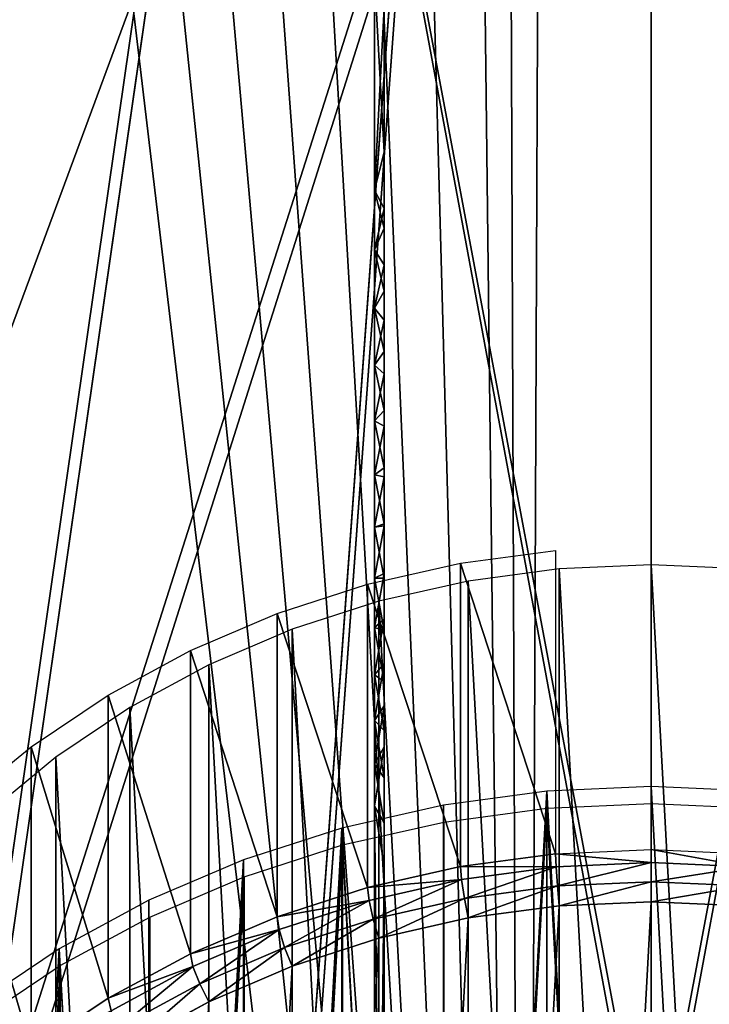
# Model space of a CAD drawing. Extents: x 61 to 680, y 107 to 1063.
# Tile 38 of 186: x 246 to 266, y 295 to 323. Entities that reach past the tile are written whole.
import ezdxf

# ---------------------------------------------------------------- set-up
doc = ezdxf.new("R2010")
doc.units = 0
doc.layers.get('0').update_dxf_attribs({"color": 13, "linetype": 'CONTINUOUS'})

# ---------------------------------------------------------------- blocks, each defined once
blk = doc.blocks.new('GROUP_1')
mesh = blk.add_polyface()
corners = [(1.001, 102.63), (1.446, 90.161), (1, 96.387), (1.45, 108.857), (2.338, 83.982), (2.344, 115.038), (3.67, 77.883), (7.455, 138.96), (5.436, 71.895), (7.627, 66.049), (14.036, 162.523), (10.231, 60.378), (13.442, 54.587), (20.372, 44.689), (15.351, 166.309), (22.061, 185.635), (32.574, 32.487), (31.499, 208.206), (42.314, 230.151), (46.71, 22.589), (54.465, 251.385), (59.3, 16.718), (67.906, 271.827), (87.382, 10.088), (82.584, 291.399), (98.444, 310.027), (89.323, 9.63), (133.698, 3.303), (99.039, 310.644), (115.426, 327.639), (119.918, 331.755), (123.776, 334.963), (128.228, 338.286), (132.849, 341.37), (137.625, 344.207), (178.462, 1.001), (142.545, 346.789), (147.593, 349.108), (152.756, 351.159), (158.02, 352.935), (163.37, 354.432), (168.791, 355.646), (174.27, 356.573), (177.105, 356.908), (179.955, 357.11), (223.252, 2.742), (182.81, 357.177), (185.666, 357.11), (188.515, 356.908), (191.351, 356.573), (196.83, 355.646), (202.251, 354.432), (207.601, 352.935), (212.865, 351.159), (218.028, 349.108), (223.076, 346.789), (227.996, 344.207), (267.702, 8.513), (232.772, 341.37), (237.393, 338.286), (241.845, 334.963), (245.703, 331.755), (250.195, 327.639), (266.581, 310.644), (267.176, 310.027), (283.037, 291.399), (272.553, 9.594), (278.523, 10.743), (284.46, 11.957), (297.715, 271.827), (290.381, 13.241), (296.287, 14.594), (302.131, 16.005), (311.155, 251.385), (313.477, 20.055), (323.307, 230.151), (318.911, 22.589), (333.046, 32.487), (334.122, 208.206), (345.261, 44.701), (343.56, 185.635), (350.27, 166.309), (348.996, 49.66), (352.188, 54.599), (351.585, 162.523), (358.166, 138.96), (352.385, 54.903), (355.389, 60.376), (357.994, 66.049), (360.184, 71.895), (363.277, 115.038), (361.951, 77.883), (363.283, 83.982), (364.171, 108.857), (364.174, 90.161), (364.62, 102.63), (364.621, 96.387)]
mesh.append_faces([[corners[k] for k in face] for face in [(0, 1, 2), (94, 95, 96)]], dxfattribs={"vtx0": -1})
mesh.append_faces([[corners[k] for k in face] for face in [(1, 3, 4), (4, 5, 6), (6, 7, 8), (8, 7, 9), (9, 10, 11), (11, 10, 12), (12, 10, 13), (13, 15, 16), (16, 18, 19), (19, 20, 21), (21, 22, 23), (23, 25, 26), (26, 25, 27), (27, 34, 35), (35, 44, 45), (45, 56, 57), (57, 65, 66), (66, 65, 67), (67, 65, 68), (68, 69, 70), (70, 69, 71), (71, 69, 72), (72, 73, 74), (74, 75, 76), (76, 75, 77), (77, 78, 79), (79, 81, 82), (82, 81, 83), (83, 85, 86), (86, 85, 87), (87, 85, 88), (88, 85, 89), (89, 90, 91), (91, 90, 92), (92, 93, 94)]], dxfattribs={"vtx0": -1, "vtx1": -1})
mesh.append_faces([[corners[k] for k in face] for face in [(1, 0, 3), (4, 3, 5), (6, 5, 7), (9, 7, 10), (13, 10, 14), (13, 14, 15), (16, 15, 17), (16, 17, 18), (19, 18, 20), (21, 20, 22), (23, 22, 24), (23, 24, 25), (27, 25, 28), (27, 28, 29), (27, 29, 30), (27, 30, 31), (27, 31, 32), (27, 32, 33), (27, 33, 34), (35, 34, 36), (35, 36, 37), (35, 37, 38), (35, 38, 39), (35, 39, 40), (35, 40, 41), (35, 41, 42), (35, 42, 43), (35, 43, 44), (45, 44, 46), (45, 46, 47), (45, 47, 48), (45, 48, 49), (45, 49, 50), (45, 50, 51), (45, 51, 52), (45, 52, 53), (45, 53, 54), (45, 54, 55), (45, 55, 56), (57, 56, 58), (57, 58, 59), (57, 59, 60), (57, 60, 61), (57, 61, 62), (57, 62, 63), (57, 63, 64), (57, 64, 65), (68, 65, 69), (72, 69, 73), (74, 73, 75), (77, 75, 78), (79, 78, 80), (79, 80, 81), (83, 81, 84), (83, 84, 85), (89, 85, 90), (92, 90, 93), (94, 93, 95)]], dxfattribs={"vtx0": -1, "vtx2": -1})
mesh = blk.add_polyface()
corners = [(1.446, 90.161, 20), (1.001, 102.63, 20), (1, 96.387, 20), (1.45, 108.857, 20), (2.338, 83.982, 20), (2.344, 115.038, 20), (3.67, 77.883, 20), (7.455, 138.96, 20), (5.436, 71.895, 20), (7.627, 66.049, 20), (14.036, 162.523, 20), (10.231, 60.378, 20), (13.442, 54.587, 20), (20.372, 44.689, 20), (15.351, 166.309, 20), (22.061, 185.635, 20), (32.574, 32.487, 20), (31.499, 208.206, 20), (42.314, 230.151, 20), (46.71, 22.589, 20), (54.465, 251.385, 20), (59.3, 16.718, 20), (67.906, 271.827, 20), (87.382, 10.088, 20), (82.584, 291.399, 20), (98.444, 310.027, 20), (89.323, 9.63, 20), (133.698, 3.303, 20), (99.039, 310.644, 20), (115.426, 327.639, 20), (119.918, 331.755, 20), (123.776, 334.963, 20), (128.228, 338.286, 20), (132.849, 341.37, 20), (137.625, 344.207, 20), (178.462, 1.001, 20), (142.545, 346.789, 20), (147.593, 349.108, 20), (152.756, 351.159, 20), (158.02, 352.935, 20), (163.37, 354.432, 20), (168.791, 355.646, 20), (174.27, 356.573, 20), (177.105, 356.908, 20), (179.955, 357.11, 20), (223.252, 2.742, 20), (182.81, 357.177, 20), (185.666, 357.11, 20), (188.515, 356.908, 20), (191.351, 356.573, 20), (196.83, 355.646, 20), (202.251, 354.432, 20), (207.601, 352.935, 20), (212.865, 351.159, 20), (218.028, 349.108, 20), (223.076, 346.789, 20), (227.996, 344.207, 20), (267.702, 8.513, 20), (232.772, 341.37, 20), (237.393, 338.286, 20), (241.845, 334.963, 20), (245.703, 331.755, 20), (250.195, 327.639, 20), (266.581, 310.644, 20), (267.176, 310.027, 20), (283.037, 291.399, 20), (272.553, 9.594, 20), (278.523, 10.743, 20), (284.46, 11.957, 20), (297.715, 271.827, 20), (290.381, 13.241, 20), (296.287, 14.594, 20), (302.131, 16.005, 20), (311.155, 251.385, 20), (313.477, 20.055, 20), (323.307, 230.151, 20), (318.911, 22.589, 20), (333.046, 32.487, 20), (334.122, 208.206, 20), (345.261, 44.701, 20), (343.56, 185.635, 20), (350.27, 166.309, 20), (348.996, 49.66, 20), (352.188, 54.599, 20), (351.585, 162.523, 20), (358.166, 138.96, 20), (352.385, 54.903, 20), (355.389, 60.376, 20), (357.994, 66.049, 20), (360.184, 71.895, 20), (363.277, 115.038, 20), (361.951, 77.883, 20), (363.283, 83.982, 20), (364.171, 108.857, 20), (364.174, 90.161, 20), (364.62, 102.63, 20), (364.621, 96.387, 20)]
mesh.append_faces([[corners[k] for k in face] for face in [(0, 1, 2), (95, 94, 96)]], dxfattribs={"vtx0": -1})
mesh.append_faces([[corners[k] for k in face] for face in [(1, 0, 3), (3, 4, 5), (5, 6, 7), (7, 9, 10), (10, 13, 14), (14, 13, 15), (15, 16, 17), (17, 16, 18), (18, 19, 20), (20, 21, 22), (22, 23, 24), (24, 23, 25), (25, 27, 28), (28, 27, 29), (29, 27, 30), (30, 27, 31), (31, 27, 32), (32, 27, 33), (33, 27, 34), (34, 35, 36), (36, 35, 37), (37, 35, 38), (38, 35, 39), (39, 35, 40), (40, 35, 41), (41, 35, 42), (42, 35, 43), (43, 35, 44), (44, 45, 46), (46, 45, 47), (47, 45, 48), (48, 45, 49), (49, 45, 50), (50, 45, 51), (51, 45, 52), (52, 45, 53), (53, 45, 54), (54, 45, 55), (55, 45, 56), (56, 57, 58), (58, 57, 59), (59, 57, 60), (60, 57, 61), (61, 57, 62), (62, 57, 63), (63, 57, 64), (64, 57, 65), (65, 68, 69), (69, 72, 73), (73, 74, 75), (75, 77, 78), (78, 79, 80), (80, 79, 81), (81, 83, 84), (84, 83, 85), (85, 89, 90), (90, 92, 93), (93, 94, 95)]], dxfattribs={"vtx0": -1, "vtx1": -1})
mesh.append_faces([[corners[k] for k in face] for face in [(3, 0, 4), (5, 4, 6), (7, 6, 8), (7, 8, 9), (10, 9, 11), (10, 11, 12), (10, 12, 13), (15, 13, 16), (18, 16, 19), (20, 19, 21), (22, 21, 23), (25, 23, 26), (25, 26, 27), (34, 27, 35), (44, 35, 45), (56, 45, 57), (65, 57, 66), (65, 66, 67), (65, 67, 68), (69, 68, 70), (69, 70, 71), (69, 71, 72), (73, 72, 74), (75, 74, 76), (75, 76, 77), (78, 77, 79), (81, 79, 82), (81, 82, 83), (85, 83, 86), (85, 86, 87), (85, 87, 88), (85, 88, 89), (90, 89, 91), (90, 91, 92), (93, 92, 94)]], dxfattribs={"vtx0": -1, "vtx2": -1})
blk = doc.blocks.new('GROUP_3')
for p, q in [((49.895, 1609.46), (43.456, 1607.034)), ((42.656, 1608.936, 0.272), (43.456, 1607.034)), ((40.734, 1608.041, 0.272), (41.634, 1606.186)), ((38.879, 1607.102, 0.272), (39.84, 1605.278)), ((43.456, 1607.034), (41.634, 1606.186)), ((43.456, 1607.034), (44.253, 1605.136, 0.272)), ((37.056, 1606.103, 0.272), (38.077, 1604.312)), ((41.634, 1606.186), (39.84, 1605.278)), ((41.634, 1606.186), (42.533, 1604.336, 0.272)), ((39.84, 1605.278), (38.077, 1604.312)), ((39.84, 1605.278), (40.799, 1603.458, 0.272)), ((35.268, 1605.044, 0.272), (36.347, 1603.287)), ((38.077, 1604.312), (36.347, 1603.287)), ((38.077, 1604.312), (39.095, 1602.524, 0.272)), ((33.515, 1603.927, 0.272), (34.651, 1602.207)), ((36.347, 1603.287), (34.651, 1602.207)), ((36.347, 1603.287), (37.423, 1601.535, 0.272)), ((31.799, 1602.753, 0.272), (32.992, 1601.071)), ((34.651, 1602.207), (32.992, 1601.071)), ((34.651, 1602.207), (35.785, 1600.491, 0.272)), ((30.124, 1601.523, 0.272), (31.371, 1599.881)), ((32.992, 1601.071), (31.371, 1599.881)), ((32.992, 1601.071), (34.182, 1599.393, 0.272)), ((28.49, 1600.239, 0.272), (29.79, 1598.639)), ((31.371, 1599.881), (29.79, 1598.639)), ((31.371, 1599.881), (32.615, 1598.244, 0.272)), ((26.898, 1598.901, 0.272), (28.251, 1597.345)), ((29.79, 1598.639), (28.251, 1597.345)), ((29.79, 1598.639), (31.088, 1597.043, 0.272)), ((25.352, 1597.512, 0.272), (26.755, 1596.001)), ((28.251, 1597.345), (26.755, 1596.001)), ((28.251, 1597.345), (29.6, 1595.793, 0.272)), ((23.853, 1596.073, 0.272), (25.305, 1594.609)), ((26.755, 1596.001), (25.305, 1594.609)), ((26.755, 1596.001), (28.155, 1594.494, 0.272)), ((25.305, 1594.609), (23.9, 1593.169)), ((25.305, 1594.609), (26.753, 1593.149, 0.272)), ((23.9, 1593.169), (-8.22, 1560.24))]:
    blk.add_line(p, q)
mesh = blk.add_polyface()
corners = [(49.282, 1611.432, 0.272), (43.456, 1607.034), (42.656, 1608.936, 0.272), (49.895, 1609.46)]
mesh.append_faces([[corners[k] for k in face] for face in [(0, 1, 2), (1, 0, 3)]], dxfattribs={"vtx0": -1})
mesh = blk.add_polyface()
corners = [(49.895, 1609.46), (44.253, 1605.136, 0.272), (43.456, 1607.034), (50.507, 1607.492, 0.272)]
mesh.append_faces([[corners[k] for k in face] for face in [(0, 1, 2), (1, 0, 3)]], dxfattribs={"vtx0": -1})
mesh = blk.add_polyface()
corners = [(42.656, 1608.936, 0.272), (41.634, 1606.186), (40.734, 1608.041, 0.272), (43.456, 1607.034)]
mesh.append_faces([[corners[k] for k in face] for face in [(0, 1, 2), (1, 0, 3)]], dxfattribs={"vtx0": -1})
mesh = blk.add_polyface()
corners = [(40.734, 1608.041, 0.272), (39.84, 1605.278), (38.879, 1607.102, 0.272), (41.634, 1606.186)]
mesh.append_faces([[corners[k] for k in face] for face in [(0, 1, 2), (1, 0, 3)]], dxfattribs={"vtx0": -1})
mesh = blk.add_polyface()
corners = [(38.879, 1607.102, 0.272), (38.077, 1604.312), (37.056, 1606.103, 0.272), (39.84, 1605.278)]
mesh.append_faces([[corners[k] for k in face] for face in [(0, 1, 2), (1, 0, 3)]], dxfattribs={"vtx0": -1})
mesh = blk.add_polyface()
corners = [(43.456, 1607.034), (42.533, 1604.336, 0.272), (41.634, 1606.186), (44.253, 1605.136, 0.272)]
mesh.append_faces([[corners[k] for k in face] for face in [(0, 1, 2), (1, 0, 3)]], dxfattribs={"vtx0": -1})
mesh = blk.add_polyface()
corners = [(37.056, 1606.103, 0.272), (36.347, 1603.287), (35.268, 1605.044, 0.272), (38.077, 1604.312)]
mesh.append_faces([[corners[k] for k in face] for face in [(0, 1, 2), (1, 0, 3)]], dxfattribs={"vtx0": -1})
mesh = blk.add_polyface()
corners = [(41.634, 1606.186), (40.799, 1603.458, 0.272), (39.84, 1605.278), (42.533, 1604.336, 0.272)]
mesh.append_faces([[corners[k] for k in face] for face in [(0, 1, 2), (1, 0, 3)]], dxfattribs={"vtx0": -1})
mesh = blk.add_polyface()
corners = [(39.84, 1605.278), (39.095, 1602.524, 0.272), (38.077, 1604.312), (40.799, 1603.458, 0.272)]
mesh.append_faces([[corners[k] for k in face] for face in [(0, 1, 2), (1, 0, 3)]], dxfattribs={"vtx0": -1})
mesh = blk.add_polyface()
corners = [(35.268, 1605.044, 0.272), (34.651, 1602.207), (33.515, 1603.927, 0.272), (36.347, 1603.287)]
mesh.append_faces([[corners[k] for k in face] for face in [(0, 1, 2), (1, 0, 3)]], dxfattribs={"vtx0": -1})
mesh = blk.add_polyface()
corners = [(38.077, 1604.312), (37.423, 1601.535, 0.272), (36.347, 1603.287), (39.095, 1602.524, 0.272)]
mesh.append_faces([[corners[k] for k in face] for face in [(0, 1, 2), (1, 0, 3)]], dxfattribs={"vtx0": -1})
mesh = blk.add_polyface()
corners = [(33.515, 1603.927, 0.272), (32.992, 1601.071), (31.799, 1602.753, 0.272), (34.651, 1602.207)]
mesh.append_faces([[corners[k] for k in face] for face in [(0, 1, 2), (1, 0, 3)]], dxfattribs={"vtx0": -1})
mesh = blk.add_polyface()
corners = [(36.347, 1603.287), (35.785, 1600.491, 0.272), (34.651, 1602.207), (37.423, 1601.535, 0.272)]
mesh.append_faces([[corners[k] for k in face] for face in [(0, 1, 2), (1, 0, 3)]], dxfattribs={"vtx0": -1})
mesh = blk.add_polyface()
corners = [(31.799, 1602.753, 0.272), (31.371, 1599.881), (30.124, 1601.523, 0.272), (32.992, 1601.071)]
mesh.append_faces([[corners[k] for k in face] for face in [(0, 1, 2), (1, 0, 3)]], dxfattribs={"vtx0": -1})
mesh = blk.add_polyface()
corners = [(34.651, 1602.207), (34.182, 1599.393, 0.272), (32.992, 1601.071), (35.785, 1600.491, 0.272)]
mesh.append_faces([[corners[k] for k in face] for face in [(0, 1, 2), (1, 0, 3)]], dxfattribs={"vtx0": -1})
mesh = blk.add_polyface()
corners = [(30.124, 1601.523, 0.272), (29.79, 1598.639), (28.49, 1600.239, 0.272), (31.371, 1599.881)]
mesh.append_faces([[corners[k] for k in face] for face in [(0, 1, 2), (1, 0, 3)]], dxfattribs={"vtx0": -1})
mesh = blk.add_polyface()
corners = [(32.992, 1601.071), (32.615, 1598.244, 0.272), (31.371, 1599.881), (34.182, 1599.393, 0.272)]
mesh.append_faces([[corners[k] for k in face] for face in [(0, 1, 2), (1, 0, 3)]], dxfattribs={"vtx0": -1})
mesh = blk.add_polyface()
corners = [(28.49, 1600.239, 0.272), (28.251, 1597.345), (26.898, 1598.901, 0.272), (29.79, 1598.639)]
mesh.append_faces([[corners[k] for k in face] for face in [(0, 1, 2), (1, 0, 3)]], dxfattribs={"vtx0": -1})
mesh = blk.add_polyface()
corners = [(31.371, 1599.881), (31.088, 1597.043, 0.272), (29.79, 1598.639), (32.615, 1598.244, 0.272)]
mesh.append_faces([[corners[k] for k in face] for face in [(0, 1, 2), (1, 0, 3)]], dxfattribs={"vtx0": -1})
mesh = blk.add_polyface()
corners = [(26.898, 1598.901, 0.272), (26.755, 1596.001), (25.352, 1597.512, 0.272), (28.251, 1597.345)]
mesh.append_faces([[corners[k] for k in face] for face in [(0, 1, 2), (1, 0, 3)]], dxfattribs={"vtx0": -1})
mesh = blk.add_polyface()
corners = [(29.79, 1598.639), (29.6, 1595.793, 0.272), (28.251, 1597.345), (31.088, 1597.043, 0.272)]
mesh.append_faces([[corners[k] for k in face] for face in [(0, 1, 2), (1, 0, 3)]], dxfattribs={"vtx0": -1})
mesh = blk.add_polyface()
corners = [(25.352, 1597.512, 0.272), (25.305, 1594.609), (23.853, 1596.073, 0.272), (26.755, 1596.001)]
mesh.append_faces([[corners[k] for k in face] for face in [(0, 1, 2), (1, 0, 3)]], dxfattribs={"vtx0": -1})
mesh = blk.add_polyface()
corners = [(28.251, 1597.345), (28.155, 1594.494, 0.272), (26.755, 1596.001), (29.6, 1595.793, 0.272)]
mesh.append_faces([[corners[k] for k in face] for face in [(0, 1, 2), (1, 0, 3)]], dxfattribs={"vtx0": -1})
mesh = blk.add_polyface()
corners = [(22.424, 1594.608, 0.272), (-8.22, 1560.24), (-9.695, 1561.679, 0.272), (23.9, 1593.169), (23.853, 1596.073, 0.272), (25.305, 1594.609)]
mesh.append_faces([[corners[k] for k in face] for face in [(0, 1, 2), (3, 4, 5)]], dxfattribs={"vtx0": -1})
mesh.append_faces([[corners[k] for k in face] for face in [(1, 0, 3)]], dxfattribs={"vtx0": -1, "vtx1": -1})
mesh.append_faces([[corners[k] for k in face] for face in [(3, 0, 4)]], dxfattribs={"vtx0": -1, "vtx2": -1})
mesh = blk.add_polyface()
corners = [(26.755, 1596.001), (26.753, 1593.149, 0.272), (25.305, 1594.609), (28.155, 1594.494, 0.272)]
mesh.append_faces([[corners[k] for k in face] for face in [(0, 1, 2), (1, 0, 3)]], dxfattribs={"vtx0": -1})
mesh = blk.add_polyface()
corners = [(23.9, 1593.169), (-6.747, 1558.804, 0.272), (-8.22, 1560.24), (25.372, 1591.733, 0.272), (25.305, 1594.609), (26.753, 1593.149, 0.272)]
mesh.append_faces([[corners[k] for k in face] for face in [(0, 1, 2), (3, 4, 5)]], dxfattribs={"vtx0": -1})
mesh.append_faces([[corners[k] for k in face] for face in [(1, 0, 3)]], dxfattribs={"vtx0": -1, "vtx1": -1})
mesh.append_faces([[corners[k] for k in face] for face in [(3, 0, 4)]], dxfattribs={"vtx0": -1, "vtx2": -1})
blk = doc.blocks.new('GROUP_13')
for p, q in [((20.123, 49.52, 1), (22.55, 49.88, 1)), ((22.563, 49.746, 0.5), (22.55, 49.88, 1)), ((25, 49.866, 0.5), (22.563, 49.746, 0.5)), ((25, 49.866, 0.5), (25, 49.499, 0.134)), ((27.437, 49.746, 0.5), (25, 49.866, 0.5)), ((22.563, 49.746, 0.5), (20.149, 49.388, 0.5)), ((22.599, 49.381, 0.134), (22.563, 49.746, 0.5)), ((20.123, 49.52, 1), (17.743, 48.924, 1)), ((20.149, 49.388, 0.5), (17.782, 48.795, 0.5)), ((20.123, 49.52, 1), (20.123, 49.52, 19)), ((20.149, 49.388, 0.5), (20.123, 49.52, 1)), ((20.22, 49.029, 0.134), (20.149, 49.388, 0.5)), ((22.599, 49.381, 0.134), (20.22, 49.029, 0.134)), ((25, 49.499, 0.134), (22.599, 49.381, 0.134)), ((22.648, 48.883), (22.599, 49.381, 0.134)), ((25, 49.499, 0.134), (25, 48.999)), ((27.401, 49.381, 0.134), (25, 49.499, 0.134)), ((17.743, 48.924, 1), (15.433, 48.097, 1)), ((17.743, 48.924, 1), (17.743, 48.924, 19)), ((17.782, 48.795, 0.5), (17.743, 48.924, 1)), ((20.22, 49.029, 0.134), (17.888, 48.444, 0.134)), ((20.318, 48.538), (20.22, 49.029, 0.134)), ((20.318, 48.538), (22.648, 48.883)), ((22.648, 48.883), (25, 48.999)), ((25, 48.999), (27.352, 48.883)), ((17.782, 48.795, 0.5), (15.484, 47.973, 0.5)), ((17.888, 48.444, 0.134), (17.782, 48.795, 0.5)), ((17.888, 48.444, 0.134), (15.624, 47.634, 0.134)), ((18.034, 47.965), (17.888, 48.444, 0.134)), ((18.034, 47.965), (20.318, 48.538)), ((15.433, 48.097, 1), (13.215, 47.048, 1)), ((15.433, 48.097, 1), (15.433, 48.097, 19)), ((15.484, 47.973, 0.5), (15.433, 48.097, 1)), ((15.484, 47.973, 0.5), (13.278, 46.93, 0.5)), ((15.624, 47.634, 0.134), (15.484, 47.973, 0.5)), ((15.816, 47.172), (18.034, 47.965)), ((15.624, 47.634, 0.134), (13.451, 46.607, 0.134)), ((15.816, 47.172), (15.624, 47.634, 0.134)), ((13.687, 46.165), (15.816, 47.172)), ((13.215, 47.048, 1), (11.111, 45.787, 1)), ((13.278, 46.93, 0.5), (11.185, 45.675, 0.5)), ((13.215, 47.048, 1), (13.215, 47.048, 19)), ((13.278, 46.93, 0.5), (13.215, 47.048, 1)), ((13.451, 46.607, 0.134), (13.278, 46.93, 0.5)), ((13.451, 46.607, 0.134), (11.389, 45.371, 0.134)), ((13.687, 46.165), (13.451, 46.607, 0.134)), ((11.667, 44.954), (13.687, 46.165)), ((11.111, 45.787, 1), (9.14, 44.325, 1)), ((11.111, 45.787, 1), (11.111, 45.787, 19)), ((11.185, 45.675, 0.5), (11.111, 45.787, 1)), ((9.14, 44.325, 1), (9.14, 44.325, 19))]:
    blk.add_line(p, q)
mesh = blk.add_polyface()
corners = [(20.123, 49.52, 1), (22.563, 49.746, 0.5), (20.149, 49.388, 0.5), (22.55, 49.88, 1)]
mesh.append_faces([[corners[k] for k in face] for face in [(0, 1, 2), (1, 0, 3)]], dxfattribs={"vtx0": -1})
mesh = blk.add_polyface()
corners = [(20.123, 49.52, 19), (22.55, 49.88, 1), (20.123, 49.52, 1), (22.55, 49.88, 19)]
mesh.append_faces([[corners[k] for k in face] for face in [(0, 1, 2), (1, 0, 3)]], dxfattribs={"vtx0": -1})
mesh = blk.add_polyface()
corners = [(22.55, 49.88, 1), (25, 49.866, 0.5), (22.563, 49.746, 0.5), (25, 50, 1)]
mesh.append_faces([[corners[k] for k in face] for face in [(0, 1, 2), (1, 0, 3)]], dxfattribs={"vtx0": -1})
mesh = blk.add_polyface()
corners = [(25, 49.866, 0.5), (22.599, 49.381, 0.134), (22.563, 49.746, 0.5), (25, 49.499, 0.134)]
mesh.append_faces([[corners[k] for k in face] for face in [(0, 1, 2), (1, 0, 3)]], dxfattribs={"vtx0": -1})
mesh = blk.add_polyface()
corners = [(25, 50, 1), (27.437, 49.746, 0.5), (25, 49.866, 0.5), (27.45, 49.88, 1)]
mesh.append_faces([[corners[k] for k in face] for face in [(0, 1, 2), (1, 0, 3)]], dxfattribs={"vtx0": -1})
mesh = blk.add_polyface()
corners = [(27.437, 49.746, 0.5), (25, 49.499, 0.134), (25, 49.866, 0.5), (27.401, 49.381, 0.134)]
mesh.append_faces([[corners[k] for k in face] for face in [(0, 1, 2), (1, 0, 3)]], dxfattribs={"vtx0": -1})
mesh = blk.add_polyface()
corners = [(22.563, 49.746, 0.5), (20.22, 49.029, 0.134), (20.149, 49.388, 0.5), (22.599, 49.381, 0.134)]
mesh.append_faces([[corners[k] for k in face] for face in [(0, 1, 2), (1, 0, 3)]], dxfattribs={"vtx0": -1})
mesh = blk.add_polyface()
corners = [(17.743, 48.924, 19), (20.123, 49.52, 1), (17.743, 48.924, 1), (20.123, 49.52, 19)]
mesh.append_faces([[corners[k] for k in face] for face in [(0, 1, 2), (1, 0, 3)]], dxfattribs={"vtx0": -1})
mesh = blk.add_polyface()
corners = [(17.743, 48.924, 1), (20.149, 49.388, 0.5), (17.782, 48.795, 0.5), (20.123, 49.52, 1)]
mesh.append_faces([[corners[k] for k in face] for face in [(0, 1, 2), (1, 0, 3)]], dxfattribs={"vtx0": -1})
mesh = blk.add_polyface()
corners = [(20.149, 49.388, 0.5), (17.888, 48.444, 0.134), (17.782, 48.795, 0.5), (20.22, 49.029, 0.134)]
mesh.append_faces([[corners[k] for k in face] for face in [(0, 1, 2), (1, 0, 3)]], dxfattribs={"vtx0": -1})
mesh = blk.add_polyface()
corners = [(22.599, 49.381, 0.134), (20.318, 48.538), (20.22, 49.029, 0.134), (22.648, 48.883)]
mesh.append_faces([[corners[k] for k in face] for face in [(0, 1, 2), (1, 0, 3)]], dxfattribs={"vtx0": -1})
mesh = blk.add_polyface()
corners = [(25, 49.499, 0.134), (22.648, 48.883), (22.599, 49.381, 0.134), (25, 48.999)]
mesh.append_faces([[corners[k] for k in face] for face in [(0, 1, 2), (1, 0, 3)]], dxfattribs={"vtx0": -1})
mesh = blk.add_polyface()
corners = [(27.401, 49.381, 0.134), (25, 48.999), (25, 49.499, 0.134), (27.352, 48.883)]
mesh.append_faces([[corners[k] for k in face] for face in [(0, 1, 2), (1, 0, 3)]], dxfattribs={"vtx0": -1})
mesh = blk.add_polyface()
corners = [(1.117, 27.352), (1.117, 22.648), (1.001, 25), (1.462, 29.682), (1.462, 20.318), (2.035, 31.966), (2.035, 18.034), (2.828, 34.184), (2.828, 15.816), (3.835, 36.313), (3.835, 13.687), (5.046, 38.333), (5.046, 11.667), (6.449, 40.225), (6.449, 9.775), (8.03, 41.97), (8.03, 8.03), (9.775, 43.551), (9.775, 6.449), (11.667, 44.954), (11.667, 5.046), (13.687, 46.165), (13.687, 3.835), (15.816, 47.172), (15.816, 2.828), (18.034, 47.965), (18.034, 2.035), (20.318, 48.538), (20.318, 1.462), (22.648, 48.883), (22.648, 1.117), (25, 48.999), (25, 1.001), (27.352, 48.883), (27.352, 1.117), (29.682, 48.538), (29.682, 1.462), (31.966, 47.965), (31.966, 2.035), (34.184, 47.172), (34.184, 2.828), (36.313, 46.165), (36.313, 3.835), (38.333, 44.954), (38.333, 5.046), (40.225, 43.551), (40.225, 6.449), (41.97, 41.97), (41.97, 8.03), (43.551, 40.225), (43.551, 9.775), (44.954, 38.333), (44.954, 11.667), (46.165, 36.313), (46.165, 13.687), (47.172, 34.184), (47.172, 15.816), (47.965, 31.966), (47.965, 18.034), (48.538, 29.682), (48.538, 20.318), (48.883, 27.352), (48.883, 22.648), (48.999, 25)]
mesh.append_faces([[corners[k] for k in face] for face in [(0, 1, 2), (62, 61, 63)]], dxfattribs={"vtx0": -1})
mesh.append_faces([[corners[k] for k in face] for face in [(1, 3, 4), (4, 5, 6), (6, 7, 8), (8, 9, 10), (10, 11, 12), (12, 13, 14), (14, 15, 16), (16, 17, 18), (18, 19, 20), (20, 21, 22), (22, 23, 24), (24, 25, 26), (26, 27, 28), (28, 29, 30), (30, 31, 32), (32, 33, 34), (34, 35, 36), (36, 37, 38), (38, 39, 40), (40, 41, 42), (42, 43, 44), (44, 45, 46), (46, 47, 48), (48, 49, 50), (50, 51, 52), (52, 53, 54), (54, 55, 56), (56, 57, 58), (58, 59, 60), (60, 61, 62)]], dxfattribs={"vtx0": -1, "vtx1": -1})
mesh.append_faces([[corners[k] for k in face] for face in [(1, 0, 3), (4, 3, 5), (6, 5, 7), (8, 7, 9), (10, 9, 11), (12, 11, 13), (14, 13, 15), (16, 15, 17), (18, 17, 19), (20, 19, 21), (22, 21, 23), (24, 23, 25), (26, 25, 27), (28, 27, 29), (30, 29, 31), (32, 31, 33), (34, 33, 35), (36, 35, 37), (38, 37, 39), (40, 39, 41), (42, 41, 43), (44, 43, 45), (46, 45, 47), (48, 47, 49), (50, 49, 51), (52, 51, 53), (54, 53, 55), (56, 55, 57), (58, 57, 59), (60, 59, 61)]], dxfattribs={"vtx0": -1, "vtx2": -1})
mesh = blk.add_polyface()
corners = [(1.117, 22.648, 20), (1.117, 27.352, 20), (1.001, 25, 20), (1.462, 20.318, 20), (1.462, 29.682, 20), (2.035, 18.034, 20), (2.035, 31.966, 20), (2.828, 15.816, 20), (2.828, 34.184, 20), (3.835, 13.687, 20), (3.835, 36.313, 20), (5.046, 11.667, 20), (5.046, 38.333, 20), (6.449, 9.775, 20), (6.449, 40.225, 20), (8.03, 8.03, 20), (8.03, 41.97, 20), (9.775, 6.449, 20), (9.775, 43.551, 20), (11.667, 5.046, 20), (11.667, 44.954, 20), (13.687, 3.835, 20), (13.687, 46.165, 20), (15.816, 2.828, 20), (15.816, 47.172, 20), (18.034, 2.035, 20), (18.034, 47.965, 20), (20.318, 1.462, 20), (20.318, 48.538, 20), (22.648, 1.117, 20), (22.648, 48.883, 20), (25, 1.001, 20), (25, 48.999, 20), (27.352, 1.117, 20), (27.352, 48.883, 20), (29.682, 1.462, 20), (29.682, 48.538, 20), (31.966, 2.035, 20), (31.966, 47.965, 20), (34.184, 2.828, 20), (34.184, 47.172, 20), (36.313, 3.835, 20), (36.313, 46.165, 20), (38.333, 5.046, 20), (38.333, 44.954, 20), (40.225, 6.449, 20), (40.225, 43.551, 20), (41.97, 8.03, 20), (41.97, 41.97, 20), (43.551, 9.775, 20), (43.551, 40.225, 20), (44.954, 11.667, 20), (44.954, 38.333, 20), (46.165, 13.687, 20), (46.165, 36.313, 20), (47.172, 15.816, 20), (47.172, 34.184, 20), (47.965, 18.034, 20), (47.965, 31.966, 20), (48.538, 20.318, 20), (48.538, 29.682, 20), (48.883, 22.648, 20), (48.883, 27.352, 20), (48.999, 25, 20)]
mesh.append_faces([[corners[k] for k in face] for face in [(0, 1, 2), (62, 61, 63)]], dxfattribs={"vtx0": -1})
mesh.append_faces([[corners[k] for k in face] for face in [(1, 3, 4), (4, 5, 6), (6, 7, 8), (8, 9, 10), (10, 11, 12), (12, 13, 14), (14, 15, 16), (16, 17, 18), (18, 19, 20), (20, 21, 22), (22, 23, 24), (24, 25, 26), (26, 27, 28), (28, 29, 30), (30, 31, 32), (32, 33, 34), (34, 35, 36), (36, 37, 38), (38, 39, 40), (40, 41, 42), (42, 43, 44), (44, 45, 46), (46, 47, 48), (48, 49, 50), (50, 51, 52), (52, 53, 54), (54, 55, 56), (56, 57, 58), (58, 59, 60), (60, 61, 62)]], dxfattribs={"vtx0": -1, "vtx1": -1})
mesh.append_faces([[corners[k] for k in face] for face in [(1, 0, 3), (4, 3, 5), (6, 5, 7), (8, 7, 9), (10, 9, 11), (12, 11, 13), (14, 13, 15), (16, 15, 17), (18, 17, 19), (20, 19, 21), (22, 21, 23), (24, 23, 25), (26, 25, 27), (28, 27, 29), (30, 29, 31), (32, 31, 33), (34, 33, 35), (36, 35, 37), (38, 37, 39), (40, 39, 41), (42, 41, 43), (44, 43, 45), (46, 45, 47), (48, 47, 49), (50, 49, 51), (52, 51, 53), (54, 53, 55), (56, 55, 57), (58, 57, 59), (60, 59, 61)]], dxfattribs={"vtx0": -1, "vtx2": -1})
mesh = blk.add_polyface()
corners = [(15.433, 48.097, 19), (17.743, 48.924, 1), (15.433, 48.097, 1), (17.743, 48.924, 19)]
mesh.append_faces([[corners[k] for k in face] for face in [(0, 1, 2), (1, 0, 3)]], dxfattribs={"vtx0": -1})
mesh = blk.add_polyface()
corners = [(15.433, 48.097, 1), (17.782, 48.795, 0.5), (15.484, 47.973, 0.5), (17.743, 48.924, 1)]
mesh.append_faces([[corners[k] for k in face] for face in [(0, 1, 2), (1, 0, 3)]], dxfattribs={"vtx0": -1})
mesh = blk.add_polyface()
corners = [(20.22, 49.029, 0.134), (18.034, 47.965), (17.888, 48.444, 0.134), (20.318, 48.538)]
mesh.append_faces([[corners[k] for k in face] for face in [(0, 1, 2), (1, 0, 3)]], dxfattribs={"vtx0": -1})
mesh = blk.add_polyface()
corners = [(17.782, 48.795, 0.5), (15.624, 47.634, 0.134), (15.484, 47.973, 0.5), (17.888, 48.444, 0.134)]
mesh.append_faces([[corners[k] for k in face] for face in [(0, 1, 2), (1, 0, 3)]], dxfattribs={"vtx0": -1})
mesh = blk.add_polyface()
corners = [(17.888, 48.444, 0.134), (15.816, 47.172), (15.624, 47.634, 0.134), (18.034, 47.965)]
mesh.append_faces([[corners[k] for k in face] for face in [(0, 1, 2), (1, 0, 3)]], dxfattribs={"vtx0": -1})
mesh = blk.add_polyface()
corners = [(13.215, 47.048, 19), (15.433, 48.097, 1), (13.215, 47.048, 1), (15.433, 48.097, 19)]
mesh.append_faces([[corners[k] for k in face] for face in [(0, 1, 2), (1, 0, 3)]], dxfattribs={"vtx0": -1})
mesh = blk.add_polyface()
corners = [(13.215, 47.048, 1), (15.484, 47.973, 0.5), (13.278, 46.93, 0.5), (15.433, 48.097, 1)]
mesh.append_faces([[corners[k] for k in face] for face in [(0, 1, 2), (1, 0, 3)]], dxfattribs={"vtx0": -1})
mesh = blk.add_polyface()
corners = [(15.484, 47.973, 0.5), (13.451, 46.607, 0.134), (13.278, 46.93, 0.5), (15.624, 47.634, 0.134)]
mesh.append_faces([[corners[k] for k in face] for face in [(0, 1, 2), (1, 0, 3)]], dxfattribs={"vtx0": -1})
mesh = blk.add_polyface()
corners = [(15.624, 47.634, 0.134), (13.687, 46.165), (13.451, 46.607, 0.134), (15.816, 47.172)]
mesh.append_faces([[corners[k] for k in face] for face in [(0, 1, 2), (1, 0, 3)]], dxfattribs={"vtx0": -1})
mesh = blk.add_polyface()
corners = [(11.111, 45.787, 19), (13.215, 47.048, 1), (11.111, 45.787, 1), (13.215, 47.048, 19)]
mesh.append_faces([[corners[k] for k in face] for face in [(0, 1, 2), (1, 0, 3)]], dxfattribs={"vtx0": -1})
mesh = blk.add_polyface()
corners = [(11.111, 45.787, 1), (13.278, 46.93, 0.5), (11.185, 45.675, 0.5), (13.215, 47.048, 1)]
mesh.append_faces([[corners[k] for k in face] for face in [(0, 1, 2), (1, 0, 3)]], dxfattribs={"vtx0": -1})
mesh = blk.add_polyface()
corners = [(13.278, 46.93, 0.5), (11.389, 45.371, 0.134), (11.185, 45.675, 0.5), (13.451, 46.607, 0.134)]
mesh.append_faces([[corners[k] for k in face] for face in [(0, 1, 2), (1, 0, 3)]], dxfattribs={"vtx0": -1})
mesh = blk.add_polyface()
corners = [(13.451, 46.607, 0.134), (11.667, 44.954), (11.389, 45.371, 0.134), (13.687, 46.165)]
mesh.append_faces([[corners[k] for k in face] for face in [(0, 1, 2), (1, 0, 3)]], dxfattribs={"vtx0": -1})
mesh = blk.add_polyface()
corners = [(9.14, 44.325, 19), (11.111, 45.787, 1), (9.14, 44.325, 1), (11.111, 45.787, 19)]
mesh.append_faces([[corners[k] for k in face] for face in [(0, 1, 2), (1, 0, 3)]], dxfattribs={"vtx0": -1})
mesh = blk.add_polyface()
corners = [(9.14, 44.325, 1), (11.185, 45.675, 0.5), (9.225, 44.222, 0.5), (11.111, 45.787, 1)]
mesh.append_faces([[corners[k] for k in face] for face in [(0, 1, 2), (1, 0, 3)]], dxfattribs={"vtx0": -1})
mesh = blk.add_polyface()
corners = [(7.322, 42.678, 19), (9.14, 44.325, 1), (7.322, 42.678, 1), (9.14, 44.325, 19)]
mesh.append_faces([[corners[k] for k in face] for face in [(0, 1, 2), (1, 0, 3)]], dxfattribs={"vtx0": -1})
blk = doc.blocks.new('GROUP_5')
for p, q in [((84.842, 161.2), (84.842, 139.579, 134.737)), ((77.358, 160.832), (79.477, 139.315, 134.737)), ((84.842, 138.848, 134.476), (84.842, 160.455, -0.172)), ((79.549, 138.588, 134.476), (77.431, 160.091, -0.172)), ((69.945, 159.733), (74.163, 138.527, 134.737)), ((74.306, 137.811, 134.476), (70.091, 159.002, -0.172))]:
    blk.add_line(p, q)
blk.add_circle((84.842, 84.842, 134.737), 54.737)
mesh = blk.add_polyface()
corners = [(79.477, 139.315, 134.737), (84.842, 161.2), (77.358, 160.832), (84.842, 139.579, 134.737)]
mesh.append_faces([[corners[k] for k in face] for face in [(0, 1, 2), (1, 0, 3)]], dxfattribs={"vtx0": -1})
mesh = blk.add_polyface()
corners = [(84.842, 161.2), (90.207, 139.315, 134.737), (92.326, 160.832), (84.842, 139.579, 134.737)]
mesh.append_faces([[corners[k] for k in face] for face in [(0, 1, 2), (1, 0, 3)]], dxfattribs={"vtx0": -1})
mesh = blk.add_polyface()
corners = [(69.945, 159.733), (79.477, 139.315, 134.737), (77.358, 160.832), (74.163, 138.527, 134.737)]
mesh.append_faces([[corners[k] for k in face] for face in [(0, 1, 2), (1, 0, 3)]], dxfattribs={"vtx0": -1})
mesh = blk.add_polyface()
corners = [(84.842, 160.455, -0.172), (79.549, 138.588, 134.476), (77.431, 160.091, -0.172), (84.842, 138.848, 134.476)]
mesh.append_faces([[corners[k] for k in face] for face in [(0, 1, 2), (1, 0, 3)]], dxfattribs={"vtx0": -1})
mesh = blk.add_polyface()
corners = [(90.136, 138.588, 134.476), (84.842, 160.455, -0.172), (92.253, 160.091, -0.172), (84.842, 138.848, 134.476)]
mesh.append_faces([[corners[k] for k in face] for face in [(0, 1, 2), (1, 0, 3)]], dxfattribs={"vtx0": -1})
mesh = blk.add_polyface()
corners = [(79.549, 138.588, 134.476), (70.091, 159.002, -0.172), (77.431, 160.091, -0.172), (74.306, 137.811, 134.476)]
mesh.append_faces([[corners[k] for k in face] for face in [(0, 1, 2), (1, 0, 3)]], dxfattribs={"vtx0": -1})
mesh = blk.add_polyface()
corners = [(68.953, 137.222, 134.737), (69.945, 159.733), (62.677, 157.912), (74.163, 138.527, 134.737)]
mesh.append_faces([[corners[k] for k in face] for face in [(0, 1, 2), (1, 0, 3)]], dxfattribs={"vtx0": -1})
mesh = blk.add_polyface()
corners = [(74.306, 137.811, 134.476), (62.893, 157.199, -0.172), (70.091, 159.002, -0.172), (69.165, 136.523, 134.476)]
mesh.append_faces([[corners[k] for k in face] for face in [(0, 1, 2), (1, 0, 3)]], dxfattribs={"vtx0": -1})
mesh = blk.add_polyface()
corners = [(62.236, 82.616, 160), (62.236, 87.069, 160), (62.127, 84.842, 160), (62.563, 80.411, 160), (62.563, 89.274, 160), (63.105, 91.436, 160), (63.105, 78.248, 160), (63.856, 76.149, 160), (63.856, 93.535, 160), (64.809, 74.134, 160), (64.809, 95.55, 160), (65.955, 97.462, 160), (65.955, 72.222, 160), (67.283, 99.253, 160), (67.283, 70.432, 160), (68.78, 68.78, 160), (68.78, 100.904, 160), (70.432, 67.283, 160), (70.432, 102.401, 160), (72.222, 103.729, 160), (72.222, 65.955, 160), (74.134, 64.809, 160), (74.134, 104.875, 160), (76.149, 105.828, 160), (76.149, 63.856, 160), (78.248, 106.579, 160), (78.248, 63.105, 160), (80.411, 62.563, 160), (80.411, 107.121, 160), (82.616, 107.448, 160), (82.616, 62.236, 160), (84.842, 62.127, 160), (84.842, 107.557, 160), (87.069, 62.236, 160), (87.069, 107.448, 160), (89.274, 62.563, 160), (89.274, 107.121, 160), (91.436, 63.105, 160), (91.436, 106.579, 160), (93.535, 105.828, 160), (93.535, 63.856, 160), (95.55, 64.809, 160), (95.55, 104.875, 160), (97.462, 65.955, 160), (97.462, 103.729, 160), (99.253, 67.283, 160), (99.253, 102.401, 160), (100.904, 100.904, 160), (100.904, 68.78, 160), (102.401, 70.432, 160), (102.401, 99.253, 160), (103.729, 97.462, 160), (103.729, 72.222, 160), (104.875, 74.134, 160), (104.875, 95.55, 160), (105.828, 76.149, 160), (105.828, 93.535, 160), (106.579, 91.436, 160), (106.579, 78.248, 160), (107.121, 89.274, 160), (107.121, 80.411, 160), (107.448, 82.616, 160), (107.448, 87.069, 160), (107.557, 84.842, 160)]
mesh.append_faces([[corners[k] for k in face] for face in [(0, 1, 2), (62, 61, 63)]], dxfattribs={"vtx0": -1})
mesh.append_faces([[corners[k] for k in face] for face in [(1, 3, 4), (4, 3, 5), (5, 7, 8), (8, 9, 10), (10, 9, 11), (11, 12, 13), (13, 15, 16), (16, 17, 18), (18, 17, 19), (19, 21, 22), (22, 21, 23), (23, 24, 25), (25, 27, 28), (28, 27, 29), (29, 31, 32), (32, 33, 34), (34, 35, 36), (36, 37, 38), (38, 37, 39), (39, 41, 42), (42, 43, 44), (44, 45, 46), (46, 45, 47), (47, 49, 50), (50, 49, 51), (51, 53, 54), (54, 55, 56), (56, 55, 57), (57, 58, 59), (59, 61, 62)]], dxfattribs={"vtx0": -1, "vtx1": -1})
mesh.append_faces([[corners[k] for k in face] for face in [(1, 0, 3), (5, 3, 6), (5, 6, 7), (8, 7, 9), (11, 9, 12), (13, 12, 14), (13, 14, 15), (16, 15, 17), (19, 17, 20), (19, 20, 21), (23, 21, 24), (25, 24, 26), (25, 26, 27), (29, 27, 30), (29, 30, 31), (32, 31, 33), (34, 33, 35), (36, 35, 37), (39, 37, 40), (39, 40, 41), (42, 41, 43), (44, 43, 45), (47, 45, 48), (47, 48, 49), (51, 49, 52), (51, 52, 53), (54, 53, 55), (57, 55, 58), (59, 58, 60), (59, 60, 61)]], dxfattribs={"vtx0": -1, "vtx2": -1})
mesh = blk.add_polyface()
corners = [(62.275, 87.065, 159.091), (62.275, 82.619, 159.091), (62.166, 84.842, 159.091), (62.602, 89.266, 159.091), (62.602, 80.418, 159.091), (63.142, 91.425, 159.091), (63.142, 78.26, 159.091), (63.892, 93.52, 159.091), (63.892, 76.164, 159.091), (64.844, 95.532, 159.091), (64.844, 74.153, 159.091), (65.988, 97.44, 159.091), (65.988, 72.244, 159.091), (67.313, 99.228, 159.091), (67.313, 70.457, 159.091), (68.808, 68.808, 159.091), (68.808, 100.876, 159.091), (70.457, 67.313, 159.091), (70.457, 102.371, 159.091), (72.244, 103.697, 159.091), (72.244, 65.988, 159.091), (74.153, 64.844, 159.091), (74.153, 104.841, 159.091), (76.164, 105.792, 159.091), (76.164, 63.892, 159.091), (78.26, 106.542, 159.091), (78.26, 63.142, 159.091), (80.418, 62.602, 159.091), (80.418, 107.082, 159.091), (82.619, 107.409, 159.091), (82.619, 62.275, 159.091), (84.842, 62.166, 159.091), (84.842, 107.518, 159.091), (87.065, 107.409, 159.091), (87.065, 62.275, 159.091), (89.266, 107.082, 159.091), (89.266, 62.602, 159.091), (91.425, 63.142, 159.091), (91.425, 106.542, 159.091), (93.52, 105.792, 159.091), (93.52, 63.892, 159.091), (95.532, 64.844, 159.091), (95.532, 104.841, 159.091), (97.44, 65.988, 159.091), (97.44, 103.697, 159.091), (99.228, 102.371, 159.091), (99.228, 67.313, 159.091), (100.876, 100.876, 159.091), (100.876, 68.808, 159.091), (102.371, 70.457, 159.091), (102.371, 99.228, 159.091), (103.697, 97.44, 159.091), (103.697, 72.244, 159.091), (104.841, 74.153, 159.091), (104.841, 95.532, 159.091), (105.792, 76.164, 159.091), (105.792, 93.52, 159.091), (106.542, 91.425, 159.091), (106.542, 78.26, 159.091), (107.082, 89.266, 159.091), (107.082, 80.418, 159.091), (107.409, 87.065, 159.091), (107.409, 82.619, 159.091), (107.518, 84.842, 159.091)]
mesh.append_faces([[corners[k] for k in face] for face in [(0, 1, 2), (62, 61, 63)]], dxfattribs={"vtx0": -1})
mesh.append_faces([[corners[k] for k in face] for face in [(1, 3, 4), (4, 5, 6), (6, 7, 8), (8, 9, 10), (10, 11, 12), (12, 13, 14), (14, 13, 15), (15, 16, 17), (17, 19, 20), (20, 19, 21), (21, 23, 24), (24, 25, 26), (26, 25, 27), (27, 29, 30), (30, 29, 31), (31, 33, 34), (34, 35, 36), (36, 35, 37), (37, 39, 40), (40, 39, 41), (41, 42, 43), (43, 45, 46), (46, 47, 48), (48, 47, 49), (49, 51, 52), (52, 51, 53), (53, 54, 55), (55, 57, 58), (58, 59, 60), (60, 61, 62)]], dxfattribs={"vtx0": -1, "vtx1": -1})
mesh.append_faces([[corners[k] for k in face] for face in [(1, 0, 3), (4, 3, 5), (6, 5, 7), (8, 7, 9), (10, 9, 11), (12, 11, 13), (15, 13, 16), (17, 16, 18), (17, 18, 19), (21, 19, 22), (21, 22, 23), (24, 23, 25), (27, 25, 28), (27, 28, 29), (31, 29, 32), (31, 32, 33), (34, 33, 35), (37, 35, 38), (37, 38, 39), (41, 39, 42), (43, 42, 44), (43, 44, 45), (46, 45, 47), (49, 47, 50), (49, 50, 51), (53, 51, 54), (55, 54, 56), (55, 56, 57), (58, 57, 59), (60, 59, 61)]], dxfattribs={"vtx0": -1, "vtx2": -1})
blk = doc.blocks.new('GROUP_14')
at = {"xscale": 1.2, "yscale": 1.199999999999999}
blk.add_blockref('GROUP_5', (0, 0), dxfattribs=at)
blk.add_blockref('GROUP_13', (76.811, 76.811, 160))
blk = doc.blocks.new('GROUP_9')
at = {"extrusion": (1, 2.77556e-16, -4.44089e-16), "rotation": 8.40000000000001}
blk.add_blockref('GROUP_3', (402.346, -16.483, 183.434), dxfattribs=at)
blk.add_blockref('GROUP_1', (9.172, 122.317, 500.5))
at = {"extrusion": (0, 0.430511, 0.902585), "xscale": 1.1, "yscale": 1.1, "zscale": 1.1, "rotation": 180}
blk.add_blockref('GROUP_14', (-79.228, 613.189, 1262.098), dxfattribs=at)

msp = doc.modelspace()

# ---------------------------------------------------------------- block references
msp.add_blockref('GROUP_9', (72.909, 107.246, -0.5))

doc.saveas('drawing.dxf')
